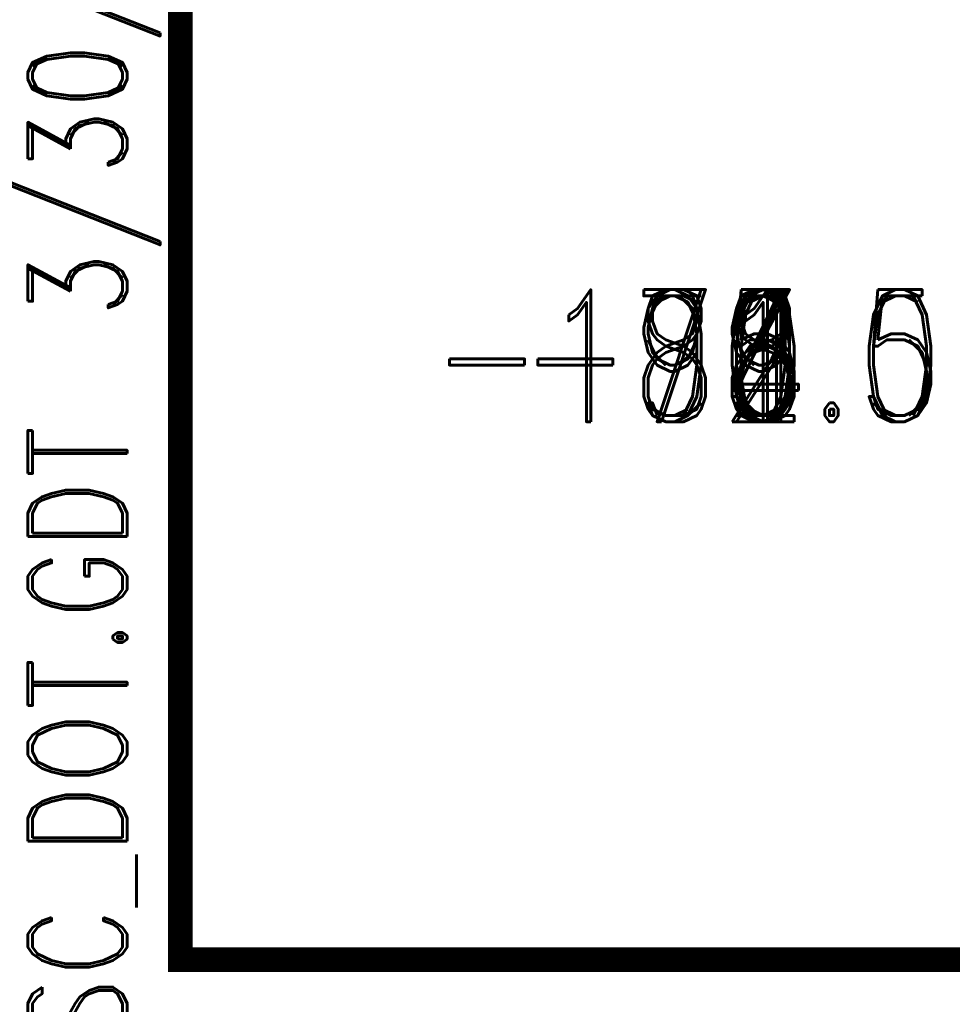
# Model space of a CAD drawing. Extents: x -2 to 113, y -136 to 16.
# Tile 6 of 256: x -1.55 to 6.17, y -126.01 to -117.86. Entities that reach past the tile are written whole.
import ezdxf
from ezdxf.enums import TextEntityAlignment as Align

# ---------------------------------------------------------------- set-up
doc = ezdxf.new("R2010")
doc.units = 0
doc.header["$MEASUREMENT"] = 0
doc.linetypes.add('SOLID', pattern=[0])
doc.layers.get('0').update_dxf_attribs({"linetype": 'SOLID'})
for name, color, linetype in [('1', 7, 'SOLID'), ('10', 7, 'SOLID'), ('11', 7, 'SOLID'), ('12', 7, 'SOLID'), ('13', 7, 'SOLID'), ('14', 7, 'SOLID'), ('15', 7, 'SOLID'), ('16', 7, 'SOLID'), ('17', 7, 'SOLID'), ('18', 7, 'SOLID'), ('19', 7, 'SOLID'), ('2', 7, 'SOLID'), ('20', 7, 'SOLID'), ('21', 7, 'SOLID'), ('22', 7, 'SOLID'), ('23', 7, 'SOLID'), ('24', 7, 'SOLID'), ('25', 7, 'SOLID'), ('26', 7, 'SOLID'), ('27', 7, 'SOLID'), ('28', 7, 'SOLID'), ('29', 7, 'SOLID'), ('3', 7, 'SOLID'), ('30', 7, 'SOLID'), ('31', 7, 'SOLID'), ('32', 7, 'SOLID'), ('33', 7, 'SOLID'), ('34', 7, 'SOLID'), ('35', 7, 'SOLID'), ('36', 7, 'SOLID'), ('37', 7, 'SOLID'), ('38', 7, 'SOLID'), ('39', 7, 'SOLID'), ('4', 7, 'SOLID'), ('40', 7, 'SOLID'), ('41', 7, 'SOLID'), ('42', 7, 'SOLID'), ('43', 7, 'SOLID'), ('44', 7, 'SOLID'), ('45', 7, 'SOLID'), ('46', 7, 'SOLID'), ('47', 7, 'SOLID'), ('48', 7, 'SOLID'), ('49', 7, 'SOLID'), ('5', 7, 'SOLID'), ('50', 7, 'SOLID'), ('51', 7, 'SOLID'), ('52', 7, 'SOLID'), ('53', 7, 'SOLID'), ('54', 7, 'SOLID'), ('55', 7, 'SOLID'), ('56', 7, 'SOLID'), ('57', 7, 'SOLID'), ('58', 7, 'SOLID'), ('59', 7, 'SOLID'), ('6', 7, 'SOLID'), ('60', 7, 'SOLID'), ('61', 7, 'SOLID'), ('62', 7, 'SOLID'), ('63', 7, 'SOLID'), ('64', 7, 'SOLID'), ('65', 7, 'SOLID'), ('66', 7, 'SOLID'), ('67', 7, 'SOLID'), ('68', 7, 'SOLID'), ('7', 7, 'SOLID'), ('8', 7, 'SOLID'), ('9', 7, 'SOLID')]:
    doc.layers.add(name, color=color, linetype=linetype)
doc.styles.add('ROMAND', font='romand', dxfattribs={"height": 1})

msp = doc.modelspace()

# ---------------------------------------------------------------- linework, layer by layer
at = {"linetype": 'Continuous'}
msp.add_line((-0.2175, -25.6385), (-0.2175, -125.6385), dxfattribs=at)
msp.add_line((-0.2175, -25.6385), (-0.2175, -125.6385), dxfattribs=at)
at = {"color": 7, "linetype": 'SOLID', "const_width": 0.2059}
msp.add_lwpolyline([(-0.2175, -125.6385), (111.5472, -125.6385), (111.5472, 10.2438), (-0.2175, 10.2438), (-0.2175, -125.6385)], dxfattribs=at)
at = {"layer": '1', "color": 7, "linetype": 'SOLID', "const_width": 0.2059}
msp.add_lwpolyline([(-0.2175, -125.6385), (111.5472, -125.6385), (111.5472, 10.2438), (-0.2175, 10.2438), (-0.2175, -125.6385)], dxfattribs=at)
at = {"layer": '10', "color": 7, "linetype": 'SOLID', "const_width": 0.2059}
msp.add_lwpolyline([(-0.2175, -125.6385), (111.5472, -125.6385), (111.5472, 10.2438), (-0.2175, 10.2438), (-0.2175, -125.6385)], dxfattribs=at)
at = {"layer": '11', "color": 7, "linetype": 'SOLID', "const_width": 0.2059}
msp.add_lwpolyline([(-0.2175, -125.6385), (111.5472, -125.6385), (111.5472, 10.2438), (-0.2175, 10.2438), (-0.2175, -125.6385)], dxfattribs=at)
at = {"layer": '12', "color": 7, "linetype": 'SOLID', "const_width": 0.2059}
msp.add_lwpolyline([(-0.2175, -125.6385), (111.5472, -125.6385), (111.5472, 10.2438), (-0.2175, 10.2438), (-0.2175, -125.6385)], dxfattribs=at)
at = {"layer": '13', "color": 7, "linetype": 'SOLID', "const_width": 0.2059}
msp.add_lwpolyline([(-0.2175, -125.6385), (111.5472, -125.6385), (111.5472, 10.2438), (-0.2175, 10.2438), (-0.2175, -125.6385)], dxfattribs=at)
at = {"layer": '14', "color": 7, "linetype": 'SOLID', "const_width": 0.2059}
msp.add_lwpolyline([(-0.2175, -125.6385), (111.5472, -125.6385), (111.5472, 10.2438), (-0.2175, 10.2438), (-0.2175, -125.6385)], dxfattribs=at)
at = {"layer": '15', "color": 7, "linetype": 'SOLID', "const_width": 0.2059}
msp.add_lwpolyline([(-0.2175, -125.6385), (111.5472, -125.6385), (111.5472, 10.2438), (-0.2175, 10.2438), (-0.2175, -125.6385)], dxfattribs=at)
at = {"layer": '16', "color": 7, "linetype": 'SOLID', "const_width": 0.2059}
msp.add_lwpolyline([(-0.2175, -125.6385), (111.5472, -125.6385), (111.5472, 10.2438), (-0.2175, 10.2438), (-0.2175, -125.6385)], dxfattribs=at)
at = {"layer": '17', "color": 7, "linetype": 'SOLID', "const_width": 0.2059}
msp.add_lwpolyline([(-0.2175, -125.6385), (111.5472, -125.6385), (111.5472, 10.2438), (-0.2175, 10.2438), (-0.2175, -125.6385)], dxfattribs=at)
at = {"layer": '18', "color": 7, "linetype": 'SOLID', "const_width": 0.2059}
msp.add_lwpolyline([(-0.2175, -125.6385), (111.5472, -125.6385), (111.5472, 10.2438), (-0.2175, 10.2438), (-0.2175, -125.6385)], dxfattribs=at)
at = {"layer": '19', "color": 7, "linetype": 'SOLID', "const_width": 0.2059}
msp.add_lwpolyline([(-0.2175, -125.6385), (111.5472, -125.6385), (111.5472, 10.2438), (-0.2175, 10.2438), (-0.2175, -125.6385)], dxfattribs=at)
at = {"layer": '2', "color": 7, "linetype": 'SOLID', "const_width": 0.2059}
msp.add_lwpolyline([(-0.2175, -125.6385), (111.5472, -125.6385), (111.5472, 10.2438), (-0.2175, 10.2438), (-0.2175, -125.6385)], dxfattribs=at)
at = {"layer": '20', "color": 7, "linetype": 'SOLID', "const_width": 0.2059}
msp.add_lwpolyline([(-0.2175, -125.6385), (111.5472, -125.6385), (111.5472, 10.2438), (-0.2175, 10.2438), (-0.2175, -125.6385)], dxfattribs=at)
at = {"layer": '21', "color": 7, "linetype": 'SOLID', "const_width": 0.2059}
msp.add_lwpolyline([(-0.2175, -125.6385), (111.5472, -125.6385), (111.5472, 10.2438), (-0.2175, 10.2438), (-0.2175, -125.6385)], dxfattribs=at)
at = {"layer": '22', "color": 7, "linetype": 'SOLID', "const_width": 0.2059}
msp.add_lwpolyline([(-0.2175, -125.6385), (111.5472, -125.6385), (111.5472, 10.2438), (-0.2175, 10.2438), (-0.2175, -125.6385)], dxfattribs=at)
at = {"layer": '23', "color": 7, "linetype": 'SOLID', "const_width": 0.2059}
msp.add_lwpolyline([(-0.2175, -125.6385), (111.5472, -125.6385), (111.5472, 10.2438), (-0.2175, 10.2438), (-0.2175, -125.6385)], dxfattribs=at)
at = {"layer": '24', "color": 7, "linetype": 'SOLID', "const_width": 0.2059}
msp.add_lwpolyline([(-0.2175, -125.6385), (111.5472, -125.6385), (111.5472, 10.2438), (-0.2175, 10.2438), (-0.2175, -125.6385)], dxfattribs=at)
at = {"layer": '25', "color": 7, "linetype": 'SOLID', "const_width": 0.2059}
msp.add_lwpolyline([(-0.2175, -125.6385), (111.5472, -125.6385), (111.5472, 10.2438), (-0.2175, 10.2438), (-0.2175, -125.6385)], dxfattribs=at)
at = {"layer": '26', "color": 7, "linetype": 'SOLID', "const_width": 0.2059}
msp.add_lwpolyline([(-0.2175, -125.6385), (111.5472, -125.6385), (111.5472, 10.2438), (-0.2175, 10.2438), (-0.2175, -125.6385)], dxfattribs=at)
at = {"layer": '27', "color": 7, "linetype": 'SOLID', "const_width": 0.2059}
msp.add_lwpolyline([(-0.2175, -125.6385), (111.5472, -125.6385), (111.5472, 10.2438), (-0.2175, 10.2438), (-0.2175, -125.6385)], dxfattribs=at)
at = {"layer": '28', "color": 7, "linetype": 'SOLID', "const_width": 0.2059}
msp.add_lwpolyline([(-0.2175, -125.6385), (111.5472, -125.6385), (111.5472, 10.2438), (-0.2175, 10.2438), (-0.2175, -125.6385)], dxfattribs=at)
at = {"layer": '29', "color": 7, "linetype": 'SOLID', "const_width": 0.2059}
msp.add_lwpolyline([(-0.2175, -125.6385), (111.5472, -125.6385), (111.5472, 10.2438), (-0.2175, 10.2438), (-0.2175, -125.6385)], dxfattribs=at)
at = {"layer": '3', "color": 7, "linetype": 'SOLID', "const_width": 0.2059}
msp.add_lwpolyline([(-0.2175, -125.6385), (111.5472, -125.6385), (111.5472, 10.2438), (-0.2175, 10.2438), (-0.2175, -125.6385)], dxfattribs=at)
at = {"layer": '30', "color": 7, "linetype": 'SOLID', "const_width": 0.2059}
msp.add_lwpolyline([(-0.2175, -125.6385), (111.5472, -125.6385), (111.5472, 10.2438), (-0.2175, 10.2438), (-0.2175, -125.6385)], dxfattribs=at)
at = {"layer": '31', "color": 7, "linetype": 'SOLID', "const_width": 0.2059}
msp.add_lwpolyline([(-0.2175, -125.6385), (111.5472, -125.6385), (111.5472, 10.2438), (-0.2175, 10.2438), (-0.2175, -125.6385)], dxfattribs=at)
at = {"layer": '32', "color": 7, "linetype": 'SOLID', "const_width": 0.2059}
msp.add_lwpolyline([(-0.2175, -125.6385), (111.5472, -125.6385), (111.5472, 10.2438), (-0.2175, 10.2438), (-0.2175, -125.6385)], dxfattribs=at)
at = {"layer": '33', "color": 7, "linetype": 'SOLID', "const_width": 0.2059}
msp.add_lwpolyline([(-0.2175, -125.6385), (111.5472, -125.6385), (111.5472, 10.2438), (-0.2175, 10.2438), (-0.2175, -125.6385)], dxfattribs=at)
at = {"layer": '34', "color": 7, "linetype": 'SOLID', "const_width": 0.2059}
msp.add_lwpolyline([(-0.2175, -125.6385), (111.5472, -125.6385), (111.5472, 10.2438), (-0.2175, 10.2438), (-0.2175, -125.6385)], dxfattribs=at)
at = {"layer": '35', "color": 7, "linetype": 'SOLID', "const_width": 0.2059}
msp.add_lwpolyline([(-0.2175, -125.6385), (111.5472, -125.6385), (111.5472, 10.2438), (-0.2175, 10.2438), (-0.2175, -125.6385)], dxfattribs=at)
at = {"layer": '36', "color": 7, "linetype": 'SOLID', "const_width": 0.2059}
msp.add_lwpolyline([(-0.2175, -125.6385), (111.5472, -125.6385), (111.5472, 10.2438), (-0.2175, 10.2438), (-0.2175, -125.6385)], dxfattribs=at)
at = {"layer": '37', "color": 7, "linetype": 'SOLID', "const_width": 0.2059}
msp.add_lwpolyline([(-0.2175, -125.6385), (111.5472, -125.6385), (111.5472, 10.2438), (-0.2175, 10.2438), (-0.2175, -125.6385)], dxfattribs=at)
at = {"layer": '38', "color": 7, "linetype": 'SOLID', "const_width": 0.2059}
msp.add_lwpolyline([(-0.2175, -125.6385), (111.5472, -125.6385), (111.5472, 10.2438), (-0.2175, 10.2438), (-0.2175, -125.6385)], dxfattribs=at)
at = {"layer": '39', "color": 7, "linetype": 'SOLID', "const_width": 0.2059}
msp.add_lwpolyline([(-0.2175, -125.6385), (111.5472, -125.6385), (111.5472, 10.2438), (-0.2175, 10.2438), (-0.2175, -125.6385)], dxfattribs=at)
at = {"layer": '4', "color": 7, "linetype": 'SOLID', "const_width": 0.2059}
msp.add_lwpolyline([(-0.2175, -125.6385), (111.5472, -125.6385), (111.5472, 10.2438), (-0.2175, 10.2438), (-0.2175, -125.6385)], dxfattribs=at)
at = {"layer": '40', "color": 7, "linetype": 'SOLID', "const_width": 0.2059}
msp.add_lwpolyline([(-0.2175, -125.6385), (111.5472, -125.6385), (111.5472, 10.2438), (-0.2175, 10.2438), (-0.2175, -125.6385)], dxfattribs=at)
at = {"layer": '41', "color": 7, "linetype": 'SOLID', "const_width": 0.2059}
msp.add_lwpolyline([(-0.2175, -125.6385), (111.5472, -125.6385), (111.5472, 10.2438), (-0.2175, 10.2438), (-0.2175, -125.6385)], dxfattribs=at)
at = {"layer": '42', "color": 7, "linetype": 'SOLID', "const_width": 0.2059}
msp.add_lwpolyline([(-0.2175, -125.6385), (111.5472, -125.6385), (111.5472, 10.2438), (-0.2175, 10.2438), (-0.2175, -125.6385)], dxfattribs=at)
at = {"layer": '43', "color": 7, "linetype": 'SOLID', "const_width": 0.2059}
msp.add_lwpolyline([(-0.2175, -125.6385), (111.5472, -125.6385), (111.5472, 10.2438), (-0.2175, 10.2438), (-0.2175, -125.6385)], dxfattribs=at)
at = {"layer": '44', "color": 7, "linetype": 'SOLID', "const_width": 0.2059}
msp.add_lwpolyline([(-0.2175, -125.6385), (111.5472, -125.6385), (111.5472, 10.2438), (-0.2175, 10.2438), (-0.2175, -125.6385)], dxfattribs=at)
at = {"layer": '45', "color": 7, "linetype": 'SOLID', "const_width": 0.2059}
msp.add_lwpolyline([(-0.2175, -125.6385), (111.5472, -125.6385), (111.5472, 10.2438), (-0.2175, 10.2438), (-0.2175, -125.6385)], dxfattribs=at)
at = {"layer": '46', "color": 7, "linetype": 'SOLID', "const_width": 0.2059}
msp.add_lwpolyline([(-0.2175, -125.6385), (111.5472, -125.6385), (111.5472, 10.2438), (-0.2175, 10.2438), (-0.2175, -125.6385)], dxfattribs=at)
at = {"layer": '47', "color": 7, "linetype": 'SOLID', "const_width": 0.2059}
msp.add_lwpolyline([(-0.2175, -125.6385), (111.5472, -125.6385), (111.5472, 10.2438), (-0.2175, 10.2438), (-0.2175, -125.6385)], dxfattribs=at)
at = {"layer": '48', "color": 7, "linetype": 'SOLID', "const_width": 0.2059}
msp.add_lwpolyline([(-0.2175, -125.6385), (111.5472, -125.6385), (111.5472, 10.2438), (-0.2175, 10.2438), (-0.2175, -125.6385)], dxfattribs=at)
at = {"layer": '49', "color": 7, "linetype": 'SOLID', "const_width": 0.2059}
msp.add_lwpolyline([(-0.2175, -125.6385), (111.5472, -125.6385), (111.5472, 10.2438), (-0.2175, 10.2438), (-0.2175, -125.6385)], dxfattribs=at)
at = {"layer": '5', "color": 7, "linetype": 'SOLID', "const_width": 0.2059}
msp.add_lwpolyline([(-0.2175, -125.6385), (111.5472, -125.6385), (111.5472, 10.2438), (-0.2175, 10.2438), (-0.2175, -125.6385)], dxfattribs=at)
at = {"layer": '50', "color": 7, "linetype": 'SOLID', "const_width": 0.2059}
msp.add_lwpolyline([(-0.2175, -125.6385), (111.5472, -125.6385), (111.5472, 10.2438), (-0.2175, 10.2438), (-0.2175, -125.6385)], dxfattribs=at)
at = {"layer": '51', "color": 7, "linetype": 'SOLID', "const_width": 0.2059}
msp.add_lwpolyline([(-0.2175, -125.6385), (111.5472, -125.6385), (111.5472, 10.2438), (-0.2175, 10.2438), (-0.2175, -125.6385)], dxfattribs=at)
at = {"layer": '52', "color": 7, "linetype": 'SOLID', "const_width": 0.2059}
msp.add_lwpolyline([(-0.2175, -125.6385), (111.5472, -125.6385), (111.5472, 10.2438), (-0.2175, 10.2438), (-0.2175, -125.6385)], dxfattribs=at)
at = {"layer": '53', "color": 7, "linetype": 'SOLID', "const_width": 0.2059}
msp.add_lwpolyline([(-0.2175, -125.6385), (111.5472, -125.6385), (111.5472, 10.2438), (-0.2175, 10.2438), (-0.2175, -125.6385)], dxfattribs=at)
at = {"layer": '54', "color": 7, "linetype": 'SOLID', "const_width": 0.2059}
msp.add_lwpolyline([(-0.2175, -125.6385), (111.5472, -125.6385), (111.5472, 10.2438), (-0.2175, 10.2438), (-0.2175, -125.6385)], dxfattribs=at)
at = {"layer": '55', "color": 7, "linetype": 'SOLID', "const_width": 0.2059}
msp.add_lwpolyline([(-0.2175, -125.6385), (111.5472, -125.6385), (111.5472, 10.2438), (-0.2175, 10.2438), (-0.2175, -125.6385)], dxfattribs=at)
at = {"layer": '56', "color": 7, "linetype": 'SOLID', "const_width": 0.2059}
msp.add_lwpolyline([(-0.2175, -125.6385), (111.5472, -125.6385), (111.5472, 10.2438), (-0.2175, 10.2438), (-0.2175, -125.6385)], dxfattribs=at)
at = {"layer": '57', "color": 7, "linetype": 'SOLID', "const_width": 0.2059}
msp.add_lwpolyline([(-0.2175, -125.6385), (111.5472, -125.6385), (111.5472, 10.2438), (-0.2175, 10.2438), (-0.2175, -125.6385)], dxfattribs=at)
at = {"layer": '58', "color": 7, "linetype": 'SOLID', "const_width": 0.2059}
msp.add_lwpolyline([(-0.2175, -125.6385), (111.5472, -125.6385), (111.5472, 10.2438), (-0.2175, 10.2438), (-0.2175, -125.6385)], dxfattribs=at)
at = {"layer": '59', "color": 7, "linetype": 'SOLID', "const_width": 0.2059}
msp.add_lwpolyline([(-0.2175, -125.6385), (111.5472, -125.6385), (111.5472, 10.2438), (-0.2175, 10.2438), (-0.2175, -125.6385)], dxfattribs=at)
at = {"layer": '6', "color": 7, "linetype": 'SOLID', "const_width": 0.2059}
msp.add_lwpolyline([(-0.2175, -125.6385), (111.5472, -125.6385), (111.5472, 10.2438), (-0.2175, 10.2438), (-0.2175, -125.6385)], dxfattribs=at)
at = {"layer": '60', "color": 7, "linetype": 'SOLID', "const_width": 0.2059}
msp.add_lwpolyline([(-0.2175, -125.6385), (111.5472, -125.6385), (111.5472, 10.2438), (-0.2175, 10.2438), (-0.2175, -125.6385)], dxfattribs=at)
at = {"layer": '61', "color": 7, "linetype": 'SOLID', "const_width": 0.2059}
msp.add_lwpolyline([(-0.2175, -125.6385), (111.5472, -125.6385), (111.5472, 10.2438), (-0.2175, 10.2438), (-0.2175, -125.6385)], dxfattribs=at)
at = {"layer": '62', "color": 7, "linetype": 'SOLID', "const_width": 0.2059}
msp.add_lwpolyline([(-0.2175, -125.6385), (111.5472, -125.6385), (111.5472, 10.2438), (-0.2175, 10.2438), (-0.2175, -125.6385)], dxfattribs=at)
at = {"layer": '63', "color": 7, "linetype": 'SOLID', "const_width": 0.2059}
msp.add_lwpolyline([(-0.2175, -125.6385), (111.5472, -125.6385), (111.5472, 10.2438), (-0.2175, 10.2438), (-0.2175, -125.6385)], dxfattribs=at)
at = {"layer": '64', "color": 7, "linetype": 'SOLID', "const_width": 0.2059}
msp.add_lwpolyline([(-0.2175, -125.6385), (111.5472, -125.6385), (111.5472, 10.2438), (-0.2175, 10.2438), (-0.2175, -125.6385)], dxfattribs=at)
at = {"layer": '65', "color": 7, "linetype": 'SOLID', "const_width": 0.2059}
msp.add_lwpolyline([(-0.2175, -125.6385), (111.5472, -125.6385), (111.5472, 10.2438), (-0.2175, 10.2438), (-0.2175, -125.6385)], dxfattribs=at)
at = {"layer": '66', "color": 7, "linetype": 'SOLID', "const_width": 0.2059}
msp.add_lwpolyline([(-0.2175, -125.6385), (111.5472, -125.6385), (111.5472, 10.2438), (-0.2175, 10.2438), (-0.2175, -125.6385)], dxfattribs=at)
at = {"layer": '67', "color": 7, "linetype": 'SOLID', "const_width": 0.2059}
msp.add_lwpolyline([(-0.2175, -125.6385), (111.5472, -125.6385), (111.5472, 10.2438), (-0.2175, 10.2438), (-0.2175, -125.6385)], dxfattribs=at)
at = {"layer": '68', "color": 7, "linetype": 'SOLID', "const_width": 0.2059}
msp.add_lwpolyline([(-0.2175, -125.6385), (111.5472, -125.6385), (111.5472, 10.2438), (-0.2175, 10.2438), (-0.2175, -125.6385)], dxfattribs=at)
at = {"layer": '7', "color": 7, "linetype": 'SOLID', "const_width": 0.2059}
msp.add_lwpolyline([(-0.2175, -125.6385), (111.5472, -125.6385), (111.5472, 10.2438), (-0.2175, 10.2438), (-0.2175, -125.6385)], dxfattribs=at)
at = {"layer": '8', "color": 7, "linetype": 'SOLID', "const_width": 0.2059}
msp.add_lwpolyline([(-0.2175, -125.6385), (111.5472, -125.6385), (111.5472, 10.2438), (-0.2175, 10.2438), (-0.2175, -125.6385)], dxfattribs=at)
at = {"layer": '9', "color": 7, "linetype": 'SOLID', "const_width": 0.2059}
msp.add_lwpolyline([(-0.2175, -125.6385), (111.5472, -125.6385), (111.5472, 10.2438), (-0.2175, 10.2438), (-0.2175, -125.6385)], dxfattribs=at)

# ---------------------------------------------------------------- texts
at = {"color": 7, "style": 'ROMAND', "width": 0.78}
msp.add_text('SC_DOT  08554.GPJ  SC_DOT.GDT  3/30/09', height=0.820588, rotation=90, dxfattribs=at).set_placement((-0.6587, -135.9326))
msp.add_text('-88.5', height=1.09412, dxfattribs=at).set_placement((6.106, -120.6385), align=Align.MIDDLE_RIGHT)
at = {"layer": '1', "color": 7, "style": 'ROMAND', "width": 0.78}
msp.add_text('SC_DOT  08554.GPJ  SC_DOT.GDT  3/30/09', height=0.820588, rotation=90, dxfattribs=at).set_placement((-0.6587, -135.9326))
msp.add_text('-88.5', height=1.09412, dxfattribs=at).set_placement((6.106, -120.6385), align=Align.MIDDLE_RIGHT)
at = {"layer": '10', "color": 7, "style": 'ROMAND', "width": 0.78}
msp.add_text('SC_DOT  08554.GPJ  SC_DOT.GDT  3/30/09', height=0.820588, rotation=90, dxfattribs=at).set_placement((-0.6587, -135.9326))
msp.add_text('-84.5', height=1.09412, dxfattribs=at).set_placement((6.106, -120.6385), align=Align.MIDDLE_RIGHT)
at = {"layer": '11', "color": 7, "style": 'ROMAND', "width": 0.78}
msp.add_text('SC_DOT  08554.GPJ  SC_DOT.GDT  3/30/09', height=0.820588, rotation=90, dxfattribs=at).set_placement((-0.6587, -135.9326))
msp.add_text('-184.5', height=1.09412, dxfattribs=at).set_placement((6.106, -120.6385), align=Align.MIDDLE_RIGHT)
at = {"layer": '12', "color": 7, "style": 'ROMAND', "width": 0.78}
msp.add_text('SC_DOT  08554.GPJ  SC_DOT.GDT  3/30/09', height=0.820588, rotation=90, dxfattribs=at).set_placement((-0.6587, -135.9326))
msp.add_text('-82.5', height=1.09412, dxfattribs=at).set_placement((6.106, -120.6385), align=Align.MIDDLE_RIGHT)
at = {"layer": '13', "color": 7, "style": 'ROMAND', "width": 0.78}
msp.add_text('SC_DOT  08554.GPJ  SC_DOT.GDT  3/30/09', height=0.820588, rotation=90, dxfattribs=at).set_placement((-0.6587, -135.9326))
msp.add_text('-182.5', height=1.09412, dxfattribs=at).set_placement((6.106, -120.6385), align=Align.MIDDLE_RIGHT)
at = {"layer": '14', "color": 7, "style": 'ROMAND', "width": 0.78}
msp.add_text('SC_DOT  08554.GPJ  SC_DOT.GDT  3/30/09', height=0.820588, rotation=90, dxfattribs=at).set_placement((-0.6587, -135.9326))
msp.add_text('-82.5', height=1.09412, dxfattribs=at).set_placement((6.106, -120.6385), align=Align.MIDDLE_RIGHT)
at = {"layer": '15', "color": 7, "style": 'ROMAND', "width": 0.78}
msp.add_text('SC_DOT  08554.GPJ  SC_DOT.GDT  3/30/09', height=0.820588, rotation=90, dxfattribs=at).set_placement((-0.6587, -135.9326))
msp.add_text('-182.5', height=1.09412, dxfattribs=at).set_placement((6.106, -120.6385), align=Align.MIDDLE_RIGHT)
at = {"layer": '16', "color": 7, "style": 'ROMAND', "width": 0.78}
msp.add_text('SC_DOT  08554.GPJ  SC_DOT.GDT  3/30/09', height=0.820588, rotation=90, dxfattribs=at).set_placement((-0.6587, -135.9326))
msp.add_text('-83.0', height=1.09412, dxfattribs=at).set_placement((6.106, -120.6385), align=Align.MIDDLE_RIGHT)
at = {"layer": '17', "color": 7, "style": 'ROMAND', "width": 0.78}
msp.add_text('SC_DOT  08554.GPJ  SC_DOT.GDT  3/30/09', height=0.820588, rotation=90, dxfattribs=at).set_placement((-0.6587, -135.9326))
msp.add_text('-183.0', height=1.09412, dxfattribs=at).set_placement((6.106, -120.6385), align=Align.MIDDLE_RIGHT)
at = {"layer": '18', "color": 7, "style": 'ROMAND', "width": 0.78}
msp.add_text('SC_DOT  08554.GPJ  SC_DOT.GDT  3/30/09', height=0.820588, rotation=90, dxfattribs=at).set_placement((-0.6587, -135.9326))
msp.add_text('-83.0', height=1.09412, dxfattribs=at).set_placement((6.106, -120.6385), align=Align.MIDDLE_RIGHT)
at = {"layer": '19', "color": 7, "style": 'ROMAND', "width": 0.78}
msp.add_text('SC_DOT  08554.GPJ  SC_DOT.GDT  3/30/09', height=0.820588, rotation=90, dxfattribs=at).set_placement((-0.6587, -135.9326))
msp.add_text('-183.0', height=1.09412, dxfattribs=at).set_placement((6.106, -120.6385), align=Align.MIDDLE_RIGHT)
at = {"layer": '2', "color": 7, "style": 'ROMAND', "width": 0.78}
msp.add_text('SC_DOT  08554.GPJ  SC_DOT.GDT  3/30/09', height=0.820588, rotation=90, dxfattribs=at).set_placement((-0.6587, -135.9326))
msp.add_text('-89.0', height=1.09412, dxfattribs=at).set_placement((6.106, -120.6385), align=Align.MIDDLE_RIGHT)
at = {"layer": '20', "color": 7, "style": 'ROMAND', "width": 0.78}
msp.add_text('SC_DOT  08554.GPJ  SC_DOT.GDT  3/30/09', height=0.820588, rotation=90, dxfattribs=at).set_placement((-0.6587, -135.9326))
msp.add_text('-88.0', height=1.09412, dxfattribs=at).set_placement((6.106, -120.6385), align=Align.MIDDLE_RIGHT)
at = {"layer": '21', "color": 7, "style": 'ROMAND', "width": 0.78}
msp.add_text('SC_DOT  08554.GPJ  SC_DOT.GDT  3/30/09', height=0.820588, rotation=90, dxfattribs=at).set_placement((-0.6587, -135.9326))
msp.add_text('-188.0', height=1.09412, dxfattribs=at).set_placement((6.106, -120.6385), align=Align.MIDDLE_RIGHT)
at = {"layer": '22', "color": 7, "style": 'ROMAND', "width": 0.78}
msp.add_text('SC_DOT  08554.GPJ  SC_DOT.GDT  3/30/09', height=0.820588, rotation=90, dxfattribs=at).set_placement((-0.6587, -135.9326))
msp.add_text('-99.5', height=1.09412, dxfattribs=at).set_placement((6.106, -120.6385), align=Align.MIDDLE_RIGHT)
at = {"layer": '23', "color": 7, "style": 'ROMAND', "width": 0.78}
msp.add_text('SC_DOT  08554.GPJ  SC_DOT.GDT  3/30/09', height=0.820588, rotation=90, dxfattribs=at).set_placement((-0.6587, -135.9326))
msp.add_text('-199.5', height=1.09412, dxfattribs=at).set_placement((6.106, -120.6385), align=Align.MIDDLE_RIGHT)
at = {"layer": '24', "color": 7, "style": 'ROMAND', "width": 0.78}
msp.add_text('SC_DOT  08554.GPJ  SC_DOT.GDT  3/30/09', height=0.820588, rotation=90, dxfattribs=at).set_placement((-0.6587, -135.9326))
msp.add_text('-92.0', height=1.09412, dxfattribs=at).set_placement((6.106, -120.6385), align=Align.MIDDLE_RIGHT)
at = {"layer": '25', "color": 7, "style": 'ROMAND', "width": 0.78}
msp.add_text('SC_DOT  08554.GPJ  SC_DOT.GDT  3/30/09', height=0.820588, rotation=90, dxfattribs=at).set_placement((-0.6587, -135.9326))
msp.add_text('-192.0', height=1.09412, dxfattribs=at).set_placement((6.106, -120.6385), align=Align.MIDDLE_RIGHT)
at = {"layer": '26', "color": 7, "style": 'ROMAND', "width": 0.78}
msp.add_text('SC_DOT  08554.GPJ  SC_DOT.GDT  3/30/09', height=0.820588, rotation=90, dxfattribs=at).set_placement((-0.6587, -135.9326))
msp.add_text('-91.0', height=1.09412, dxfattribs=at).set_placement((6.106, -120.6385), align=Align.MIDDLE_RIGHT)
at = {"layer": '27', "color": 7, "style": 'ROMAND', "width": 0.78}
msp.add_text('SC_DOT  08554.GPJ  SC_DOT.GDT  3/30/09', height=0.820588, rotation=90, dxfattribs=at).set_placement((-0.6587, -135.9326))
msp.add_text('-99.5', height=1.09412, dxfattribs=at).set_placement((6.106, -120.6385), align=Align.MIDDLE_RIGHT)
at = {"layer": '28', "color": 7, "style": 'ROMAND', "width": 0.78}
msp.add_text('SC_DOT  08554.GPJ  SC_DOT.GDT  3/30/09', height=0.820588, rotation=90, dxfattribs=at).set_placement((-0.6587, -135.9326))
msp.add_text('-199.5', height=1.09412, dxfattribs=at).set_placement((6.106, -120.6385), align=Align.MIDDLE_RIGHT)
at = {"layer": '29', "color": 7, "style": 'ROMAND', "width": 0.78}
msp.add_text('SC_DOT  08554.GPJ  SC_DOT.GDT  3/30/09', height=0.820588, rotation=90, dxfattribs=at).set_placement((-0.6587, -135.9326))
msp.add_text('-92.5', height=1.09412, dxfattribs=at).set_placement((6.106, -120.6385), align=Align.MIDDLE_RIGHT)
at = {"layer": '3', "color": 7, "style": 'ROMAND', "width": 0.78}
msp.add_text('SC_DOT  08554.GPJ  SC_DOT.GDT  3/30/09', height=0.820588, rotation=90, dxfattribs=at).set_placement((-0.6587, -135.9326))
msp.add_text('-189.0', height=1.09412, dxfattribs=at).set_placement((6.106, -120.6385), align=Align.MIDDLE_RIGHT)
at = {"layer": '30', "color": 7, "style": 'ROMAND', "width": 0.78}
msp.add_text('SC_DOT  08554.GPJ  SC_DOT.GDT  3/30/09', height=0.820588, rotation=90, dxfattribs=at).set_placement((-0.6587, -135.9326))
at = {"layer": '31', "color": 7, "style": 'ROMAND', "width": 0.78}
msp.add_text('SC_DOT  08554.GPJ  SC_DOT.GDT  3/30/09', height=0.820588, rotation=90, dxfattribs=at).set_placement((-0.6587, -135.9326))
at = {"layer": '32', "color": 7, "style": 'ROMAND', "width": 0.78}
msp.add_text('SC_DOT  08554.GPJ  SC_DOT.GDT  3/30/09', height=0.820588, rotation=90, dxfattribs=at).set_placement((-0.6587, -135.9326))
at = {"layer": '33', "color": 7, "style": 'ROMAND', "width": 0.78}
msp.add_text('SC_DOT  08554.GPJ  SC_DOT.GDT  3/30/09', height=0.820588, rotation=90, dxfattribs=at).set_placement((-0.6587, -135.9326))
at = {"layer": '34', "color": 7, "style": 'ROMAND', "width": 0.78}
msp.add_text('SC_DOT  08554.GPJ  SC_DOT.GDT  3/30/09', height=0.820588, rotation=90, dxfattribs=at).set_placement((-0.6587, -135.9326))
at = {"layer": '35', "color": 7, "style": 'ROMAND', "width": 0.78}
msp.add_text('SC_DOT  08554.GPJ  SC_DOT.GDT  3/30/09', height=0.820588, rotation=90, dxfattribs=at).set_placement((-0.6587, -135.9326))
at = {"layer": '36', "color": 7, "style": 'ROMAND', "width": 0.78}
msp.add_text('SC_DOT  08554.GPJ  SC_DOT.GDT  3/30/09', height=0.820588, rotation=90, dxfattribs=at).set_placement((-0.6587, -135.9326))
at = {"layer": '37', "color": 7, "style": 'ROMAND', "width": 0.78}
msp.add_text('SC_DOT  08554.GPJ  SC_DOT.GDT  3/30/09', height=0.820588, rotation=90, dxfattribs=at).set_placement((-0.6587, -135.9326))
at = {"layer": '38', "color": 7, "style": 'ROMAND', "width": 0.78}
msp.add_text('SC_DOT  08554.GPJ  SC_DOT.GDT  3/30/09', height=0.820588, rotation=90, dxfattribs=at).set_placement((-0.6587, -135.9326))
at = {"layer": '39', "color": 7, "style": 'ROMAND', "width": 0.78}
msp.add_text('SC_DOT  08554.GPJ  SC_DOT.GDT  3/30/09', height=0.820588, rotation=90, dxfattribs=at).set_placement((-0.6587, -135.9326))
msp.add_text('-86.0', height=1.09412, dxfattribs=at).set_placement((6.106, -120.6385), align=Align.MIDDLE_RIGHT)
at = {"layer": '4', "color": 7, "style": 'ROMAND', "width": 0.78}
msp.add_text('SC_DOT  08554.GPJ  SC_DOT.GDT  3/30/09', height=0.820588, rotation=90, dxfattribs=at).set_placement((-0.6587, -135.9326))
msp.add_text('-82.5', height=1.09412, dxfattribs=at).set_placement((6.106, -120.6385), align=Align.MIDDLE_RIGHT)
at = {"layer": '40', "color": 7, "style": 'ROMAND', "width": 0.78}
msp.add_text('SC_DOT  08554.GPJ  SC_DOT.GDT  3/30/09', height=0.820588, rotation=90, dxfattribs=at).set_placement((-0.6587, -135.9326))
msp.add_text('-186.0', height=1.09412, dxfattribs=at).set_placement((6.106, -120.6385), align=Align.MIDDLE_RIGHT)
at = {"layer": '41', "color": 7, "style": 'ROMAND', "width": 0.78}
msp.add_text('SC_DOT  08554.GPJ  SC_DOT.GDT  3/30/09', height=0.820588, rotation=90, dxfattribs=at).set_placement((-0.6587, -135.9326))
msp.add_text('-99.5', height=1.09412, dxfattribs=at).set_placement((6.106, -120.6385), align=Align.MIDDLE_RIGHT)
at = {"layer": '42', "color": 7, "style": 'ROMAND', "width": 0.78}
msp.add_text('SC_DOT  08554.GPJ  SC_DOT.GDT  3/30/09', height=0.820588, rotation=90, dxfattribs=at).set_placement((-0.6587, -135.9326))
msp.add_text('-199.5', height=1.09412, dxfattribs=at).set_placement((6.106, -120.6385), align=Align.MIDDLE_RIGHT)
at = {"layer": '43', "color": 7, "style": 'ROMAND', "width": 0.78}
msp.add_text('SC_DOT  08554.GPJ  SC_DOT.GDT  3/30/09', height=0.820588, rotation=90, dxfattribs=at).set_placement((-0.6587, -135.9326))
msp.add_text('-84.0', height=1.09412, dxfattribs=at).set_placement((6.106, -120.6385), align=Align.MIDDLE_RIGHT)
at = {"layer": '44', "color": 7, "style": 'ROMAND', "width": 0.78}
msp.add_text('SC_DOT  08554.GPJ  SC_DOT.GDT  3/30/09', height=0.820588, rotation=90, dxfattribs=at).set_placement((-0.6587, -135.9326))
msp.add_text('-184.0', height=1.09412, dxfattribs=at).set_placement((6.106, -120.6385), align=Align.MIDDLE_RIGHT)
at = {"layer": '45', "color": 7, "style": 'ROMAND', "width": 0.78}
msp.add_text('SC_DOT  08554.GPJ  SC_DOT.GDT  3/30/09', height=0.820588, rotation=90, dxfattribs=at).set_placement((-0.6587, -135.9326))
msp.add_text('-83.5', height=1.09412, dxfattribs=at).set_placement((6.106, -120.6385), align=Align.MIDDLE_RIGHT)
at = {"layer": '46', "color": 7, "style": 'ROMAND', "width": 0.78}
msp.add_text('SC_DOT  08554.GPJ  SC_DOT.GDT  3/30/09', height=0.820588, rotation=90, dxfattribs=at).set_placement((-0.6587, -135.9326))
msp.add_text('-85.5', height=1.09412, dxfattribs=at).set_placement((6.106, -120.6385), align=Align.MIDDLE_RIGHT)
at = {"layer": '47', "color": 7, "style": 'ROMAND', "width": 0.78}
msp.add_text('SC_DOT  08554.GPJ  SC_DOT.GDT  3/30/09', height=0.820588, rotation=90, dxfattribs=at).set_placement((-0.6587, -135.9326))
msp.add_text('-79.0', height=1.09412, dxfattribs=at).set_placement((6.106, -120.6385), align=Align.MIDDLE_RIGHT)
at = {"layer": '48', "color": 7, "style": 'ROMAND', "width": 0.78}
msp.add_text('SC_DOT  08554.GPJ  SC_DOT.GDT  3/30/09', height=0.820588, rotation=90, dxfattribs=at).set_placement((-0.6587, -135.9326))
msp.add_text('-82.0', height=1.09412, dxfattribs=at).set_placement((6.106, -120.6385), align=Align.MIDDLE_RIGHT)
at = {"layer": '49', "color": 7, "style": 'ROMAND', "width": 0.78}
msp.add_text('SC_DOT  08554.GPJ  SC_DOT.GDT  3/30/09', height=0.820588, rotation=90, dxfattribs=at).set_placement((-0.6587, -135.9326))
msp.add_text('-83.0', height=1.09412, dxfattribs=at).set_placement((6.106, -120.6385), align=Align.MIDDLE_RIGHT)
at = {"layer": '5', "color": 7, "style": 'ROMAND', "width": 0.78}
msp.add_text('SC_DOT  08554.GPJ  SC_DOT.GDT  3/30/09', height=0.820588, rotation=90, dxfattribs=at).set_placement((-0.6587, -135.9326))
msp.add_text('-182.5', height=1.09412, dxfattribs=at).set_placement((6.106, -120.6385), align=Align.MIDDLE_RIGHT)
at = {"layer": '50', "color": 7, "style": 'ROMAND', "width": 0.78}
msp.add_text('SC_DOT  08554.GPJ  SC_DOT.GDT  3/30/09', height=0.820588, rotation=90, dxfattribs=at).set_placement((-0.6587, -135.9326))
msp.add_text('-85.0', height=1.09412, dxfattribs=at).set_placement((6.106, -120.6385), align=Align.MIDDLE_RIGHT)
at = {"layer": '51', "color": 7, "style": 'ROMAND', "width": 0.78}
msp.add_text('SC_DOT  08554.GPJ  SC_DOT.GDT  3/30/09', height=0.820588, rotation=90, dxfattribs=at).set_placement((-0.6587, -135.9326))
msp.add_text('-185.0', height=1.09412, dxfattribs=at).set_placement((6.106, -120.6385), align=Align.MIDDLE_RIGHT)
at = {"layer": '52', "color": 7, "style": 'ROMAND', "width": 0.78}
msp.add_text('SC_DOT  08554.GPJ  SC_DOT.GDT  3/30/09', height=0.820588, rotation=90, dxfattribs=at).set_placement((-0.6587, -135.9326))
msp.add_text('-80.5', height=1.09412, dxfattribs=at).set_placement((6.106, -120.6385), align=Align.MIDDLE_RIGHT)
at = {"layer": '53', "color": 7, "style": 'ROMAND', "width": 0.78}
msp.add_text('SC_DOT  08554.GPJ  SC_DOT.GDT  3/30/09', height=0.820588, rotation=90, dxfattribs=at).set_placement((-0.6587, -135.9326))
msp.add_text('-180.5', height=1.09412, dxfattribs=at).set_placement((6.106, -120.6385), align=Align.MIDDLE_RIGHT)
at = {"layer": '54', "color": 7, "style": 'ROMAND', "width": 0.78}
msp.add_text('SC_DOT  08554.GPJ  SC_DOT.GDT  3/30/09', height=0.820588, rotation=90, dxfattribs=at).set_placement((-0.6587, -135.9326))
msp.add_text('-85.0', height=1.09412, dxfattribs=at).set_placement((6.106, -120.6385), align=Align.MIDDLE_RIGHT)
at = {"layer": '55', "color": 7, "style": 'ROMAND', "width": 0.78}
msp.add_text('SC_DOT  08554.GPJ  SC_DOT.GDT  3/30/09', height=0.820588, rotation=90, dxfattribs=at).set_placement((-0.6587, -135.9326))
msp.add_text('-185.0', height=1.09412, dxfattribs=at).set_placement((6.106, -120.6385), align=Align.MIDDLE_RIGHT)
at = {"layer": '56', "color": 7, "style": 'ROMAND', "width": 0.78}
msp.add_text('SC_DOT  08554.GPJ  SC_DOT.GDT  3/30/09', height=0.820588, rotation=90, dxfattribs=at).set_placement((-0.6587, -135.9326))
msp.add_text('-86.5', height=1.09412, dxfattribs=at).set_placement((6.106, -120.6385), align=Align.MIDDLE_RIGHT)
at = {"layer": '57', "color": 7, "style": 'ROMAND', "width": 0.78}
msp.add_text('SC_DOT  08554.GPJ  SC_DOT.GDT  3/30/09', height=0.820588, rotation=90, dxfattribs=at).set_placement((-0.6587, -135.9326))
msp.add_text('-92.5', height=1.09412, dxfattribs=at).set_placement((6.106, -120.6385), align=Align.MIDDLE_RIGHT)
at = {"layer": '58', "color": 7, "style": 'ROMAND', "width": 0.78}
msp.add_text('SC_DOT  08554.GPJ  SC_DOT.GDT  3/30/09', height=0.820588, rotation=90, dxfattribs=at).set_placement((-0.6587, -135.9326))
msp.add_text('-192.5', height=1.09412, dxfattribs=at).set_placement((6.106, -120.6385), align=Align.MIDDLE_RIGHT)
at = {"layer": '59', "color": 7, "style": 'ROMAND', "width": 0.78}
msp.add_text('SC_DOT  08554.GPJ  SC_DOT.GDT  3/30/09', height=0.820588, rotation=90, dxfattribs=at).set_placement((-0.6587, -135.9326))
msp.add_text('-88.0', height=1.09412, dxfattribs=at).set_placement((6.106, -120.6385), align=Align.MIDDLE_RIGHT)
at = {"layer": '6', "color": 7, "style": 'ROMAND', "width": 0.78}
msp.add_text('SC_DOT  08554.GPJ  SC_DOT.GDT  3/30/09', height=0.820588, rotation=90, dxfattribs=at).set_placement((-0.6587, -135.9326))
msp.add_text('-84.0', height=1.09412, dxfattribs=at).set_placement((6.106, -120.6385), align=Align.MIDDLE_RIGHT)
at = {"layer": '60', "color": 7, "style": 'ROMAND', "width": 0.78}
msp.add_text('SC_DOT  08554.GPJ  SC_DOT.GDT  3/30/09', height=0.820588, rotation=90, dxfattribs=at).set_placement((-0.6587, -135.9326))
msp.add_text('-188.0', height=1.09412, dxfattribs=at).set_placement((6.106, -120.6385), align=Align.MIDDLE_RIGHT)
at = {"layer": '61', "color": 7, "style": 'ROMAND', "width": 0.78}
msp.add_text('SC_DOT  08554.GPJ  SC_DOT.GDT  3/30/09', height=0.820588, rotation=90, dxfattribs=at).set_placement((-0.6587, -135.9326))
msp.add_text('-90.5', height=1.09412, dxfattribs=at).set_placement((6.106, -120.6385), align=Align.MIDDLE_RIGHT)
at = {"layer": '62', "color": 7, "style": 'ROMAND', "width": 0.78}
msp.add_text('SC_DOT  08554.GPJ  SC_DOT.GDT  3/30/09', height=0.820588, rotation=90, dxfattribs=at).set_placement((-0.6587, -135.9326))
msp.add_text('-190.5', height=1.09412, dxfattribs=at).set_placement((6.106, -120.6385), align=Align.MIDDLE_RIGHT)
at = {"layer": '63', "color": 7, "style": 'ROMAND', "width": 0.78}
msp.add_text('SC_DOT  08554.GPJ  SC_DOT.GDT  3/30/09', height=0.820588, rotation=90, dxfattribs=at).set_placement((-0.6587, -135.9326))
msp.add_text('-90.0', height=1.09412, dxfattribs=at).set_placement((6.106, -120.6385), align=Align.MIDDLE_RIGHT)
at = {"layer": '64', "color": 7, "style": 'ROMAND', "width": 0.78}
msp.add_text('SC_DOT  08554.GPJ  SC_DOT.GDT  3/30/09', height=0.820588, rotation=90, dxfattribs=at).set_placement((-0.6587, -135.9326))
msp.add_text('-190.0', height=1.09412, dxfattribs=at).set_placement((6.106, -120.6385), align=Align.MIDDLE_RIGHT)
at = {"layer": '65', "color": 7, "style": 'ROMAND', "width": 0.78}
msp.add_text('SC_DOT  08554.GPJ  SC_DOT.GDT  3/30/09', height=0.820588, rotation=90, dxfattribs=at).set_placement((-0.6587, -135.9326))
msp.add_text('-80.0', height=1.09412, dxfattribs=at).set_placement((6.106, -120.6385), align=Align.MIDDLE_RIGHT)
at = {"layer": '66', "color": 7, "style": 'ROMAND', "width": 0.78}
msp.add_text('SC_DOT  08554.GPJ  SC_DOT.GDT  3/30/09', height=0.820588, rotation=90, dxfattribs=at).set_placement((-0.6587, -135.9326))
msp.add_text('-180.0', height=1.09412, dxfattribs=at).set_placement((6.106, -120.6385), align=Align.MIDDLE_RIGHT)
at = {"layer": '67', "color": 7, "style": 'ROMAND', "width": 0.78}
msp.add_text('SC_DOT  08554.GPJ  SC_DOT.GDT  3/30/09', height=0.820588, rotation=90, dxfattribs=at).set_placement((-0.6587, -135.9326))
msp.add_text('-80.5', height=1.09412, dxfattribs=at).set_placement((6.106, -120.6385), align=Align.MIDDLE_RIGHT)
at = {"layer": '68', "color": 7, "style": 'ROMAND', "width": 0.78}
msp.add_text('SC_DOT  08554.GPJ  SC_DOT.GDT  3/30/09', height=0.820588, rotation=90, dxfattribs=at).set_placement((-0.6587, -135.9326))
msp.add_text('-180.5', height=1.09412, dxfattribs=at).set_placement((6.106, -120.6385), align=Align.MIDDLE_RIGHT)
at = {"layer": '7', "color": 7, "style": 'ROMAND', "width": 0.78}
msp.add_text('SC_DOT  08554.GPJ  SC_DOT.GDT  3/30/09', height=0.820588, rotation=90, dxfattribs=at).set_placement((-0.6587, -135.9326))
msp.add_text('-184.0', height=1.09412, dxfattribs=at).set_placement((6.106, -120.6385), align=Align.MIDDLE_RIGHT)
at = {"layer": '8', "color": 7, "style": 'ROMAND', "width": 0.78}
msp.add_text('SC_DOT  08554.GPJ  SC_DOT.GDT  3/30/09', height=0.820588, rotation=90, dxfattribs=at).set_placement((-0.6587, -135.9326))
msp.add_text('-86.0', height=1.09412, dxfattribs=at).set_placement((6.106, -120.6385), align=Align.MIDDLE_RIGHT)
at = {"layer": '9', "color": 7, "style": 'ROMAND', "width": 0.78}
msp.add_text('SC_DOT  08554.GPJ  SC_DOT.GDT  3/30/09', height=0.820588, rotation=90, dxfattribs=at).set_placement((-0.6587, -135.9326))
msp.add_text('-186.0', height=1.09412, dxfattribs=at).set_placement((6.106, -120.6385), align=Align.MIDDLE_RIGHT)

doc.saveas('drawing.dxf')
